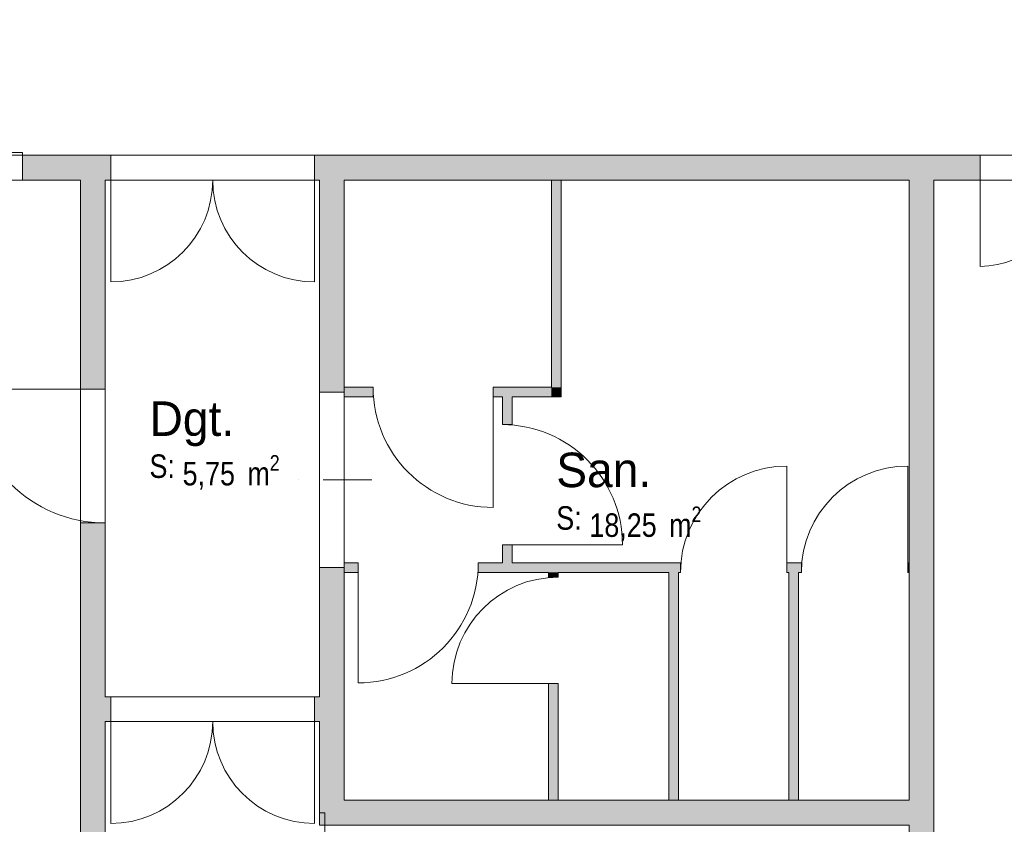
# Model space of a CAD drawing. Header units: millimetres. Extents: x -22000 to 226618, y -100134 to 72379.
# Tile 32 of 44: x 76460 to 83590, y -26044 to -20219. Entities that reach past the tile are written whole.
import ezdxf
from ezdxf.enums import TextEntityAlignment as Align

# ---------------------------------------------------------------- set-up
doc = ezdxf.new("R2010")
doc.units = ezdxf.units.MM
doc.header["$MEASUREMENT"] = 0
doc.linetypes.add('Points tirets', pattern=[670.277762, 352.777767, -176.388884, 0, -141.111112])
doc.linetypes.add('Wipeout_Contour', pattern=[1000, 0, -1000])
for name, color, linetype in [('A-AREA-____-OTLN.Modèle IFC', 7, 'Continuous'), ('A-WALL-____-OTLN.Modèle IFC', 7, 'Continuous'), ('Fenêtres ARCHICAD', 7, 'Continuous'), ('Marques de Zone ARCHICAD', 7, 'Continuous'), ('Portes ARCHICAD', 7, 'Continuous')]:
    doc.layers.add(name, color=color, linetype=linetype)
doc.styles.add('STYLE_GENERE_1', font='txt')
doc.styles.add('STYLE_GENERE_2', font='ARIALN.TTF')

# ---------------------------------------------------------------- blocks, each defined once
blk = doc.blocks.new('San._WC_35_1', base_point=(80855, -23625.1))
at = {"layer": 'Marques de Zone ARCHICAD', "color": 7, "lineweight": 9, "insert": (80585.5, -23743.4), "char_height": 170, "attachment_point": 1, "style": 'STYLE_GENERE_2'}
blk.add_mtext('\\A1;{\\pql;\\pt0,100;\\fArial Narrow|b0|i0|c0|p34;18,25\\fArial Narrow|b0|i0|c0|p34;\\A1{\\H.66x;\\S^  ;}\\fArial Narrow|b0|i0|c0|p34; m\\fArial Narrow|b0|i0|c0|p34;\\A1{\\H.66x;\\S2^  ;}}', dxfattribs=at)
at = {"layer": 'Marques de Zone ARCHICAD', "color": 7, "lineweight": 9}
for tag, height, style, p in [('DUMMY_849', 250, 'STYLE_GENERE_1', (80954.9, -23279.2)), ('ROOM_NAME', 250, 'STYLE_GENERE_1', (80345.5, -23353.2)), ('calculatedAreaCode', 170, 'STYLE_GENERE_2', (80345.5, -23741.1))]:
    blk.add_attdef(tag, text='', height=height, dxfattribs=dict(at, style=style)).set_placement(p, align=Align.TOP_LEFT)
blk = doc.blocks.new('Dgt._COU_42_1', base_point=(77855.1, -23250.1))
at = {"layer": 'Marques de Zone ARCHICAD', "color": 7, "lineweight": 9, "insert": (77640, -23371), "char_height": 170, "attachment_point": 1, "style": 'STYLE_GENERE_2'}
blk.add_mtext('\\A1;{\\pql;\\pt0,100;\\fArial Narrow|b0|i0|c0|p34;5,75\\fArial Narrow|b0|i0|c0|p34;\\A1{\\H.66x;\\S^  ;}\\fArial Narrow|b0|i0|c0|p34; m\\fArial Narrow|b0|i0|c0|p34;\\A1{\\H.66x;\\S2^  ;}}', dxfattribs=at)
at = {"layer": 'Marques de Zone ARCHICAD', "color": 7, "lineweight": 9}
for tag, height, style, p in [('DUMMY_849', 250, 'STYLE_GENERE_1', (77962.3, -22904.2)), ('ROOM_NAME', 250, 'STYLE_GENERE_1', (77400, -22982.4)), ('calculatedAreaCode', 170, 'STYLE_GENERE_2', (77400, -23366.1))]:
    blk.add_attdef(tag, text='', height=height, dxfattribs=dict(at, style=style)).set_placement(p, align=Align.TOP_LEFT)
blk = doc.blocks.new('Percement_3_1')
at = {"color": 254, "linetype": 'Wipeout_Contour', "lineweight": 0, "ltscale": 328677.976939}
blk.add_wipeout([(78810.1, -22915.1), (78630.1, -22915.1), (78630.1, -24185.1), (78810.1, -24185.1)], dxfattribs=at).dxf.layer = 'A-WALL-____-OTLN.Modèle IFC'
at = {"layer": 'A-WALL-____-OTLN.Modèle IFC', "color": 7, "linetype": 'Points tirets', "lineweight": 5}
blk.add_line((79010.1, -23550.1), (78430.1, -23550.1), dxfattribs=at)
at = {"layer": 'A-WALL-____-OTLN.Modèle IFC', "color": 7, "linetype": 'Continuous', "lineweight": 5, "flags": 128}
for points in [[(78630.1, -22915.1), (78630.1, -24185.1)], [(78810.1, -24185.1), (78810.1, -22915.1)]]:
    blk.add_lwpolyline(points, dxfattribs=at)
at = {"layer": 'A-WALL-____-OTLN.Modèle IFC', "color": 7, "linetype": 'Continuous', "lineweight": 13, "flags": 128}
for points in [[(78810.1, -22915.1), (78630.1, -22915.1)], [(78630.1, -24185.1), (78810.1, -24185.1)]]:
    blk.add_lwpolyline(points, dxfattribs=at)
blk = doc.blocks.new('Fenêtre (Mur) 39[2]_1')
at = {"layer": 'Fenêtres ARCHICAD', "color": 7, "linetype": 'Continuous', "lineweight": 5}
for p, q in [((71480, -21180.1), (76480, -21180.1)), ((71480, -21380.1), (71480, -21180.1)), ((76480, -21180.1), (76480, -21380.1)), ((76480, -21380.1), (71480, -21380.1))]:
    blk.add_line(p, q, dxfattribs=at)
blk = doc.blocks.new('Porte (Mur) 137[1]_1')
at = {"layer": 'Portes ARCHICAD', "color": 7, "linetype": 'Continuous', "lineweight": 5}
for p, q in [((83415, -21380.1), (83415, -22005.1)), ((84665, -21380.1), (84665, -22005.1))]:
    blk.add_line(p, q, dxfattribs=at)
for centre, start, end in [((83415, -21380.1), 270, 0), ((84665, -21380.1), 180, 270)]:
    blk.add_arc(centre, 625, start, end, dxfattribs=at)
blk = doc.blocks.new('Porte (Mur) 139[3]_1')
at = {"layer": 'Portes ARCHICAD', "color": 7, "linetype": 'Continuous', "lineweight": 5}
for p, q in [((77120.1, -21380.1), (77120.1, -22117.6)), ((78595.1, -21380.1), (78595.1, -22117.6))]:
    blk.add_line(p, q, dxfattribs=at)
for centre, start, end in [((77120.1, -21380.1), 270, 0), ((78595.1, -21380.1), 180, 270)]:
    blk.add_arc(centre, 737.5, start, end, dxfattribs=at)
blk = doc.blocks.new('Mur_9_1', base_point=(87654, -21290.1))
at = {"layer": 'A-WALL-____-OTLN.Modèle IFC', "linetype": 'Continuous', "lineweight": 0, "true_color": 0xffffff}
for points in [[(77120.1, -21200.1), (76480, -21200.1), (76480, -21380.1), (77120.1, -21380.1)], [(83415, -21200.1), (78595.1, -21200.1), (78595.1, -21380.1), (83415, -21380.1)]]:
    blk.add_hatch(color=7, dxfattribs=at).paths.add_polyline_path(points)
at = {"layer": 'A-WALL-____-OTLN.Modèle IFC', "color": 7, "linetype": 'Continuous', "lineweight": 5}
for p, q in [((76480, -21200.1), (71480, -21200.1)), ((71480, -21380.1), (76480, -21380.1))]:
    blk.add_line(p, q, dxfattribs=at)
at = {"layer": 'A-WALL-____-OTLN.Modèle IFC', "color": 7, "linetype": 'Continuous', "lineweight": 20}
for p, q in [((76480, -21200.1), (76480, -21380.1)), ((77120.1, -21200.1), (77120.1, -21380.1)), ((78595.1, -21200.1), (78595.1, -21380.1)), ((83415, -21200.1), (83415, -21380.1))]:
    blk.add_line(p, q, dxfattribs=at)
at = {"layer": 'A-WALL-____-OTLN.Modèle IFC', "color": 7, "linetype": 'Continuous', "lineweight": 20, "flags": 128}
for points in [[(77120.1, -21200.1), (76480, -21200.1)], [(83415, -21200.1), (78595.1, -21200.1)], [(76480, -21380.1), (76900.1, -21380.1)], [(77080.1, -21380.1), (77120.1, -21380.1)], [(78595.1, -21380.1), (78630.1, -21380.1)], [(78810.1, -21380.1), (82900, -21380.1)], [(83080, -21380.1), (83415, -21380.1)]]:
    blk.add_lwpolyline(points, dxfattribs=at)
at = {"layer": 'Fenêtres ARCHICAD', "color": 7, "linetype": 'Continuous', "lineweight": 5}
blk.add_blockref('Fenêtre (Mur) 39[2]_1', (0, 0), dxfattribs=at)
at = {"layer": 'Portes ARCHICAD', "color": 7, "linetype": 'Continuous', "lineweight": 5}
for name in ['Porte (Mur) 139[3]_1', 'Porte (Mur) 137[1]_1']:
    blk.add_blockref(name, (0, 0), dxfattribs=at)
blk = doc.blocks.new('Porte (Mur) 151[15]_1')
at = {"layer": 'Portes ARCHICAD', "color": 7, "linetype": 'Continuous', "lineweight": 5}
blk.add_line((77080.1, -22892.6), (76110.1, -22892.6), dxfattribs=at)
blk.add_arc((77080.1, -22892.6), 970, 180, 270, dxfattribs=at)
blk = doc.blocks.new('Mur_28_1', base_point=(76990.1, -29049.7))
at = {"layer": 'A-WALL-____-OTLN.Modèle IFC', "linetype": 'Continuous', "lineweight": 0, "true_color": 0xffffff}
for points in [[(76900.1, -22892.6), (77080.1, -22892.6), (77080.1, -21380.1), (76900.1, -21380.1)], [(76900.1, -29049.7), (77080.1, -29049.7), (77080.1, -23862.6), (76900.1, -23862.6)]]:
    blk.add_hatch(color=7, dxfattribs=at).paths.add_polyline_path(points)
at = {"layer": 'A-WALL-____-OTLN.Modèle IFC', "color": 7, "linetype": 'Continuous', "lineweight": 20}
for p, q in [((77080.1, -22892.6), (76900.1, -22892.6)), ((77080.1, -23862.6), (76900.1, -23862.6))]:
    blk.add_line(p, q, dxfattribs=at)
at = {"layer": 'A-WALL-____-OTLN.Modèle IFC', "color": 7, "linetype": 'Continuous', "lineweight": 20, "flags": 128}
for points in [[(76900.1, -21380.1), (76900.1, -22892.6)], [(77080.1, -22892.6), (77080.1, -21380.1)], [(76900.1, -23862.6), (76900.1, -29049.7)], [(77080.1, -25120.1), (77080.1, -23862.6)], [(77080.1, -29049.7), (77080.1, -25300.1)], [(76900.1, -29049.7), (77080.1, -29049.7)]]:
    blk.add_lwpolyline(points, dxfattribs=at)
at = {"layer": 'Portes ARCHICAD', "color": 7, "linetype": 'Continuous', "lineweight": 5}
blk.add_blockref('Porte (Mur) 151[15]_1', (0, 0), dxfattribs=at)
blk = doc.blocks.new('Mur_29_1', base_point=(78720.1, -21290.1))
at = {"layer": 'A-WALL-____-OTLN.Modèle IFC', "linetype": 'Continuous', "lineweight": 0, "true_color": 0xffffff}
for points in [[(78810.1, -21380.1), (78630.1, -21380.1), (78630.1, -22915.1), (78810.1, -22915.1)], [(78810.1, -24185.1), (78630.1, -24185.1), (78630.1, -25870.1), (78810.1, -25870.1)], [(78630.1, -26050.1), (78810.1, -26050.1), (78810.1, -25870.1)], [(78630.1, -26050.1), (78810.1, -25870.1), (78630.1, -25870.1)]]:
    blk.add_hatch(color=7, dxfattribs=at).paths.add_polyline_path(points)
at = {"layer": 'A-WALL-____-OTLN.Modèle IFC', "color": 7, "linetype": 'Continuous', "lineweight": 20, "flags": 128}
for points in [[(78630.1, -21380.1), (78630.1, -22915.1)], [(78810.1, -22915.1), (78810.1, -21380.1)], [(78630.1, -24185.1), (78630.1, -25120.1)], [(78810.1, -25870.1), (78810.1, -24185.1)], [(78630.1, -25300.1), (78630.1, -26050.1)], [(78630.1, -26050.1), (78810.1, -26050.1)]]:
    blk.add_lwpolyline(points, dxfattribs=at)
blk = doc.blocks.new('Mur_30_1', base_point=(78720.1, -25960.1))
at = {"layer": 'A-WALL-____-OTLN.Modèle IFC', "linetype": 'Continuous', "lineweight": 0, "true_color": 0xffffff}
blk.add_hatch(color=7, dxfattribs=at).paths.add_polyline_path([(78810.1, -26050.1), (82900, -26050.1), (82900, -25870.1), (78810.1, -25870.1)])
at = {"layer": 'A-WALL-____-OTLN.Modèle IFC', "color": 7, "linetype": 'Continuous', "lineweight": 20, "flags": 128}
for points in [[(82900, -25870.1), (78810.1, -25870.1)], [(78810.1, -26050.1), (82900, -26050.1)]]:
    blk.add_lwpolyline(points, dxfattribs=at)
blk = doc.blocks.new('Mur_31_1', base_point=(82990, -29049.7))
at = {"layer": 'A-WALL-____-OTLN.Modèle IFC', "linetype": 'Continuous', "lineweight": 0, "true_color": 0xffffff}
blk.add_hatch(color=7, dxfattribs=at).paths.add_polyline_path([(83080, -29049.7), (83080, -21380.1), (82900, -21380.1), (82900, -29049.7)])
at = {"layer": 'A-WALL-____-OTLN.Modèle IFC', "color": 7, "linetype": 'Continuous', "lineweight": 20, "flags": 128}
for points in [[(82900, -21380.1), (82900, -25870.1)], [(83080, -29049.7), (83080, -21380.1)], [(82900, -26050.1), (82900, -29049.7)], [(82900, -29049.7), (83080, -29049.7)]]:
    blk.add_lwpolyline(points, dxfattribs=at)
blk = doc.blocks.new('Porte (Mur) 152[16]_1')
at = {"layer": 'Portes ARCHICAD', "color": 7, "linetype": 'Continuous', "lineweight": 5}
blk.add_line((80360.1, -25025.1), (79590.1, -25025.1), dxfattribs=at)
blk.add_arc((80360.1, -25025.1), 770, 90, 180, dxfattribs=at)
blk = doc.blocks.new('Mur_32_1', base_point=(80325.1, -25960.1))
at = {"layer": 'A-WALL-____-OTLN.Modèle IFC', "linetype": 'Continuous', "lineweight": 0, "true_color": 0xffffff}
for points in [[(80290.1, -24255.1), (80360.1, -24255.1), (80360.1, -24220.1), (80290.1, -24220.1)], [(80290.1, -25870.1), (80360.1, -25870.1), (80360.1, -25025.1), (80290.1, -25025.1)]]:
    blk.add_hatch(color=7, dxfattribs=at).paths.add_polyline_path(points)
at = {"layer": 'A-WALL-____-OTLN.Modèle IFC', "color": 7, "linetype": 'Continuous', "lineweight": 20}
for p, q in [((80360.1, -24255.1), (80290.1, -24255.1)), ((80360.1, -25025.1), (80290.1, -25025.1))]:
    blk.add_line(p, q, dxfattribs=at)
at = {"layer": 'A-WALL-____-OTLN.Modèle IFC', "color": 7, "linetype": 'Continuous', "lineweight": 20, "flags": 128}
for points in [[(80290.1, -24220.1), (80290.1, -24255.1)], [(80360.1, -24255.1), (80360.1, -24220.1)], [(80290.1, -25025.1), (80290.1, -25870.1)], [(80360.1, -25870.1), (80360.1, -25025.1)], [(80290.1, -25870.1), (80360.1, -25870.1)]]:
    blk.add_lwpolyline(points, dxfattribs=at)
at = {"layer": 'Portes ARCHICAD', "color": 7, "linetype": 'Continuous', "lineweight": 5}
blk.add_blockref('Porte (Mur) 152[16]_1', (0, 0), dxfattribs=at)
blk = doc.blocks.new('Porte (Mur) 153[17]_1')
at = {"layer": 'Portes ARCHICAD', "color": 7, "linetype": 'Continuous', "lineweight": 5}
blk.add_line((82015.1, -24220.1), (82015.1, -23450.1), dxfattribs=at)
blk.add_arc((82015.1, -24220.1), 770, 90, 180, dxfattribs=at)
blk = doc.blocks.new('Porte (Mur) 154[18]_1')
at = {"layer": 'Portes ARCHICAD', "color": 7, "linetype": 'Continuous', "lineweight": 5}
blk.add_line((82890.9, -24220.1), (82890.9, -23450.1), dxfattribs=at)
blk.add_arc((82890.9, -24220.1), 770, 90, 180, dxfattribs=at)
blk = doc.blocks.new('Porte (Mur) 155[19]_1')
at = {"layer": 'Portes ARCHICAD', "color": 7, "linetype": 'Continuous', "lineweight": 5}
blk.add_line((78910.9, -24150.1), (78910.9, -25020.1), dxfattribs=at)
blk.add_arc((78910.9, -24150.1), 870, 270, 0, dxfattribs=at)
blk = doc.blocks.new('Mur_33_1', base_point=(78720.1, -24185.1))
at = {"layer": 'A-WALL-____-OTLN.Modèle IFC', "linetype": 'Continuous', "lineweight": 0, "true_color": 0xffffff}
for points in [[(78810.1, -24150.1), (78810.1, -24220.1), (78910.9, -24220.1), (78910.9, -24150.1)], [(79780.9, -24150.1), (79780.9, -24220.1), (81245.1, -24220.1), (81245.1, -24150.1)], [(82015.1, -24150.1), (82015.1, -24220.1), (82120.9, -24220.1), (82120.9, -24150.1)], [(82890.9, -24150.1), (82890.9, -24220.1), (82900, -24220.1), (82900, -24150.1)]]:
    blk.add_hatch(color=7, dxfattribs=at).paths.add_polyline_path(points)
at = {"layer": 'A-WALL-____-OTLN.Modèle IFC', "color": 7, "linetype": 'Continuous', "lineweight": 20}
for p, q in [((78910.9, -24220.1), (78910.9, -24150.1)), ((79780.9, -24220.1), (79780.9, -24150.1)), ((81245.1, -24220.1), (81245.1, -24150.1)), ((82015.1, -24220.1), (82015.1, -24150.1)), ((82120.9, -24220.1), (82120.9, -24150.1)), ((82890.9, -24220.1), (82890.9, -24150.1))]:
    blk.add_line(p, q, dxfattribs=at)
at = {"layer": 'A-WALL-____-OTLN.Modèle IFC', "color": 7, "linetype": 'Continuous', "lineweight": 20, "flags": 128}
for points in [[(78910.9, -24150.1), (78810.1, -24150.1)], [(78810.1, -24150.1), (78810.1, -24220.1)], [(79955.1, -24150.1), (79780.9, -24150.1)], [(81245.1, -24150.1), (80025.1, -24150.1)], [(82120.9, -24150.1), (82015.1, -24150.1)], [(82900, -24150.1), (82890.9, -24150.1)], [(82900, -24220.1), (82900, -24150.1)], [(78810.1, -24220.1), (78910.9, -24220.1)], [(79780.9, -24220.1), (80290.1, -24220.1)], [(80360.1, -24220.1), (81160.1, -24220.1)], [(81230.1, -24220.1), (81245.1, -24220.1)], [(82015.1, -24220.1), (82030.1, -24220.1)], [(82100.1, -24220.1), (82120.9, -24220.1)], [(82890.9, -24220.1), (82900, -24220.1)]]:
    blk.add_lwpolyline(points, dxfattribs=at)
at = {"layer": 'Portes ARCHICAD', "color": 7, "linetype": 'Continuous', "lineweight": 5}
for name in ['Porte (Mur) 153[17]_1', 'Porte (Mur) 154[18]_1', 'Porte (Mur) 155[19]_1']:
    blk.add_blockref(name, (0, 0), dxfattribs=at)
blk = doc.blocks.new('Mur_34_1', base_point=(81195.1, -24185.1))
at = {"layer": 'A-WALL-____-OTLN.Modèle IFC', "linetype": 'Continuous', "lineweight": 0, "true_color": 0xffffff}
blk.add_hatch(color=7, dxfattribs=at).paths.add_polyline_path([(81160.1, -24220.1), (81160.1, -25870.1), (81230.1, -25870.1), (81230.1, -24220.1)])
at = {"layer": 'A-WALL-____-OTLN.Modèle IFC', "color": 7, "linetype": 'Continuous', "lineweight": 20, "flags": 128}
for points in [[(81160.1, -24220.1), (81160.1, -25870.1)], [(81230.1, -25870.1), (81230.1, -24220.1)], [(81160.1, -25870.1), (81230.1, -25870.1)]]:
    blk.add_lwpolyline(points, dxfattribs=at)
blk = doc.blocks.new('Mur_35_1', base_point=(82065.1, -25960.1))
at = {"layer": 'A-WALL-____-OTLN.Modèle IFC', "linetype": 'Continuous', "lineweight": 0, "true_color": 0xffffff}
blk.add_hatch(color=7, dxfattribs=at).paths.add_polyline_path([(82100.1, -25870.1), (82100.1, -24220.1), (82030.1, -24220.1), (82030.1, -25870.1)])
at = {"layer": 'A-WALL-____-OTLN.Modèle IFC', "color": 7, "linetype": 'Continuous', "lineweight": 20, "flags": 128}
for points in [[(82030.1, -24220.1), (82030.1, -25870.1)], [(82100.1, -25870.1), (82100.1, -24220.1)], [(82030.1, -25870.1), (82100.1, -25870.1)]]:
    blk.add_lwpolyline(points, dxfattribs=at)
blk = doc.blocks.new('Porte (Mur) 156[20]_1')
at = {"layer": 'Portes ARCHICAD', "color": 7, "linetype": 'Continuous', "lineweight": 5}
blk.add_line((79955.1, -24020.5), (80825.1, -24020.5), dxfattribs=at)
blk.add_arc((79955.1, -24020.5), 870, 0, 90, dxfattribs=at)
blk = doc.blocks.new('Mur_36_1', base_point=(79990.1, -24185.1))
at = {"layer": 'A-WALL-____-OTLN.Modèle IFC', "linetype": 'Continuous', "lineweight": 0, "true_color": 0xffffff}
for points in [[(79955.1, -23150.5), (80025.1, -23150.5), (80025.1, -22950.1), (79955.1, -22950.1)], [(79955.1, -24150.1), (80025.1, -24150.1), (80025.1, -24020.5), (79955.1, -24020.5)]]:
    blk.add_hatch(color=7, dxfattribs=at).paths.add_polyline_path(points)
at = {"layer": 'A-WALL-____-OTLN.Modèle IFC', "color": 7, "linetype": 'Continuous', "lineweight": 20}
for p, q in [((80025.1, -23150.5), (79955.1, -23150.5)), ((80025.1, -24020.5), (79955.1, -24020.5))]:
    blk.add_line(p, q, dxfattribs=at)
at = {"layer": 'A-WALL-____-OTLN.Modèle IFC', "color": 7, "linetype": 'Continuous', "lineweight": 20, "flags": 128}
for points in [[(79955.1, -22950.1), (79955.1, -23150.5)], [(80025.1, -23150.5), (80025.1, -22950.1)], [(79955.1, -24020.5), (79955.1, -24150.1)], [(80025.1, -24150.1), (80025.1, -24020.5)]]:
    blk.add_lwpolyline(points, dxfattribs=at)
at = {"layer": 'Portes ARCHICAD', "color": 7, "linetype": 'Continuous', "lineweight": 5}
blk.add_blockref('Porte (Mur) 156[20]_1', (0, 0), dxfattribs=at)
blk = doc.blocks.new('Porte (Mur) 157[21]_1')
at = {"layer": 'Portes ARCHICAD', "color": 7, "linetype": 'Continuous', "lineweight": 5}
blk.add_line((79888.9, -22880.1), (79888.9, -23750.1), dxfattribs=at)
blk.add_arc((79888.9, -22880.1), 870, 180, 270, dxfattribs=at)
blk = doc.blocks.new('Mur_37_1', base_point=(78720.1, -22915.1))
at = {"layer": 'A-WALL-____-OTLN.Modèle IFC', "linetype": 'Continuous', "lineweight": 0, "true_color": 0xffffff}
for points in [[(78810.1, -22950.1), (79018.9, -22950.1), (79018.9, -22880.1), (78810.1, -22880.1)], [(80310.1, -22880.1), (79888.9, -22880.1), (79888.9, -22950.1), (80310.1, -22950.1)], [(80310.1, -22880.1), (80380.1, -22950.1), (80380.1, -22880.1)], [(80310.1, -22950.1), (80380.1, -22950.1), (80310.1, -22880.1)]]:
    blk.add_hatch(color=7, dxfattribs=at).paths.add_polyline_path(points)
at = {"layer": 'A-WALL-____-OTLN.Modèle IFC', "color": 7, "linetype": 'Continuous', "lineweight": 20}
for p, q in [((79018.9, -22950.1), (79018.9, -22880.1)), ((79888.9, -22950.1), (79888.9, -22880.1))]:
    blk.add_line(p, q, dxfattribs=at)
at = {"layer": 'A-WALL-____-OTLN.Modèle IFC', "color": 7, "linetype": 'Continuous', "lineweight": 20, "flags": 128}
for points in [[(79018.9, -22880.1), (78810.1, -22880.1)], [(78810.1, -22950.1), (78810.1, -22880.1)], [(80310.1, -22880.1), (79888.9, -22880.1)], [(80380.1, -22950.1), (80380.1, -22880.1)], [(78810.1, -22950.1), (79018.9, -22950.1)], [(79888.9, -22950.1), (79955.1, -22950.1)], [(80025.1, -22950.1), (80380.1, -22950.1)]]:
    blk.add_lwpolyline(points, dxfattribs=at)
at = {"layer": 'Portes ARCHICAD', "color": 7, "linetype": 'Continuous', "lineweight": 5}
blk.add_blockref('Porte (Mur) 157[21]_1', (0, 0), dxfattribs=at)
blk = doc.blocks.new('Mur_38_1', base_point=(80345.1, -22915.1))
at = {"layer": 'A-WALL-____-OTLN.Modèle IFC', "linetype": 'Continuous', "lineweight": 0, "true_color": 0xffffff}
blk.add_hatch(color=7, dxfattribs=at).paths.add_polyline_path([(80380.1, -22880.1), (80380.1, -21380.1), (80310.1, -21380.1), (80310.1, -22880.1)])
at = {"layer": 'A-WALL-____-OTLN.Modèle IFC', "color": 7, "linetype": 'Continuous', "lineweight": 20, "flags": 128}
for points in [[(80380.1, -21380.1), (80310.1, -21380.1)], [(80310.1, -21380.1), (80310.1, -22880.1)], [(80380.1, -22880.1), (80380.1, -21380.1)]]:
    blk.add_lwpolyline(points, dxfattribs=at)
blk = doc.blocks.new('Porte (Mur) 196[60]_1')
at = {"layer": 'Portes ARCHICAD', "color": 7, "linetype": 'Continuous', "lineweight": 5}
for p, q in [((77120.1, -25300.1), (77120.1, -26037.6)), ((78595.1, -25300.1), (78595.1, -26037.6))]:
    blk.add_line(p, q, dxfattribs=at)
for centre, start, end in [((77120.1, -25300.1), 270, 0), ((78595.1, -25300.1), 180, 270)]:
    blk.add_arc(centre, 737.5, start, end, dxfattribs=at)
blk = doc.blocks.new('Mur_99_1', base_point=(78720.1, -25210.1))
at = {"layer": 'A-WALL-____-OTLN.Modèle IFC', "linetype": 'Continuous', "lineweight": 0, "true_color": 0xffffff}
for points in [[(77120.1, -25300.1), (77120.1, -25120.1), (77080.1, -25120.1), (77080.1, -25300.1)], [(78630.1, -25300.1), (78630.1, -25120.1), (78595.1, -25120.1), (78595.1, -25300.1)]]:
    blk.add_hatch(color=7, dxfattribs=at).paths.add_polyline_path(points)
at = {"layer": 'A-WALL-____-OTLN.Modèle IFC', "color": 7, "linetype": 'Continuous', "lineweight": 20}
for p, q in [((77120.1, -25120.1), (77120.1, -25300.1)), ((78595.1, -25120.1), (78595.1, -25300.1))]:
    blk.add_line(p, q, dxfattribs=at)
at = {"layer": 'A-WALL-____-OTLN.Modèle IFC', "color": 7, "linetype": 'Continuous', "lineweight": 20, "flags": 128}
for points in [[(77120.1, -25120.1), (77080.1, -25120.1)], [(78630.1, -25120.1), (78595.1, -25120.1)], [(77080.1, -25300.1), (77120.1, -25300.1)], [(78595.1, -25300.1), (78630.1, -25300.1)]]:
    blk.add_lwpolyline(points, dxfattribs=at)
at = {"layer": 'Portes ARCHICAD', "color": 7, "linetype": 'Continuous', "lineweight": 5}
blk.add_blockref('Porte (Mur) 196[60]_1', (0, 0), dxfattribs=at)

msp = doc.modelspace()

# ---------------------------------------------------------------- linework, layer by layer
at = {"layer": 'A-AREA-____-OTLN.Modèle IFC', "color": 7, "linetype": 'Continuous', "lineweight": 0, "true_color": 0xfdf5ec, "flags": 128}
msp.add_lwpolyline([(6474.5, -21204), (33900, -21200), (33896, -21665.7), (43904, -21665.7), (43900, -21200), (87610.9, -21200), (85928.7, -14179.9), (84274.8, -14179.9), (85600.5, -19614.5), (65600.7, -19614.5), (65600.7, -13663.3, -0.157957), (65065, -12490), (63312.7, -12490, -0.214878), (62629.5, -13810.9), (62629.5, -19614.5), (14565.7, -19614.5), (14565.7, -13811, -0.215084), (13882.3, -12490), (12276.2, -12490, -0.214969), (11594.5, -13810.5), (11582.7, -19614.5), (6474.5, -19614.5)], format="xyb", close=True, dxfattribs=at)
for points in [[(65235.1, -21380.1), (65235.1, -29049.6), (76900.1, -29049.6), (76900.1, -21380.1)], [(77080.1, -21380.1), (77080.1, -25120.1), (78630.1, -25120.1), (78630.1, -21380.1)], [(78810.1, -21380.1), (78810.1, -25870.1), (82900, -25870.1), (82900, -21380.1)], [(88210, -27950), (89228.3, -27950), (87654, -21380.1), (87608.9, -21380.1), (83080, -21380.1), (83080, -25960.1), (83080, -29049.6), (88210, -29049.6)], [(77080.1, -29049.6), (78669.6, -29049.6), (78669.6, -26113.1), (78669.6, -25960.1), (78630.1, -25960.1), (78630.1, -25300.1), (77080.1, -25300.1)]]:
    msp.add_lwpolyline(points, close=True, dxfattribs=at)

# ---------------------------------------------------------------- block references
at = {"layer": 'A-AREA-____-OTLN.Modèle IFC', "color": 7, "linetype": 'Continuous', "lineweight": 9}
for name, p, values in [('Dgt._COU_42_1', (77855.1, -23250.1), {'ROOM_NAME': 'Dgt.', 'calculatedAreaCode': 'S: '}), ('San._WC_35_1', (80855, -23625.1), {'ROOM_NAME': 'San.', 'calculatedAreaCode': 'S: '})]:
    msp.add_blockref(name, p, dxfattribs=at).add_auto_attribs(values)
at = {"layer": 'A-WALL-____-OTLN.Modèle IFC', "color": 7, "lineweight": 20}
for name, p in [('Mur_9_1', (87654, -21290.1)), ('Mur_28_1', (76990.1, -29049.7)), ('Mur_38_1', (80345.1, -22915.1)), ('Mur_31_1', (82990, -29049.7)), ('Mur_36_1', (79990.1, -24185.1)), ('Mur_32_1', (80325.1, -25960.1)), ('Mur_34_1', (81195.1, -24185.1)), ('Mur_35_1', (82065.1, -25960.1)), ('Mur_99_1', (78720.1, -25210.1)), ('Mur_30_1', (78720.1, -25960.1))]:
    msp.add_blockref(name, p, dxfattribs=at)

# ---------------------------------------------------------------- next in the draw order: block references
at = {"layer": 'A-WALL-____-OTLN.Modèle IFC', "color": 7, "linetype": 'Continuous', "lineweight": 9}
msp.add_blockref('Percement_3_1', (0, 0), dxfattribs=at)

# ---------------------------------------------------------------- next in the draw order: block references
at = {"layer": 'A-WALL-____-OTLN.Modèle IFC', "color": 7, "lineweight": 20}
for name, p in [('Mur_29_1', (78720.1, -21290.1)), ('Mur_37_1', (78720.1, -22915.1)), ('Mur_33_1', (78720.1, -24185.1))]:
    msp.add_blockref(name, p, dxfattribs=at)

doc.saveas('drawing.dxf')
